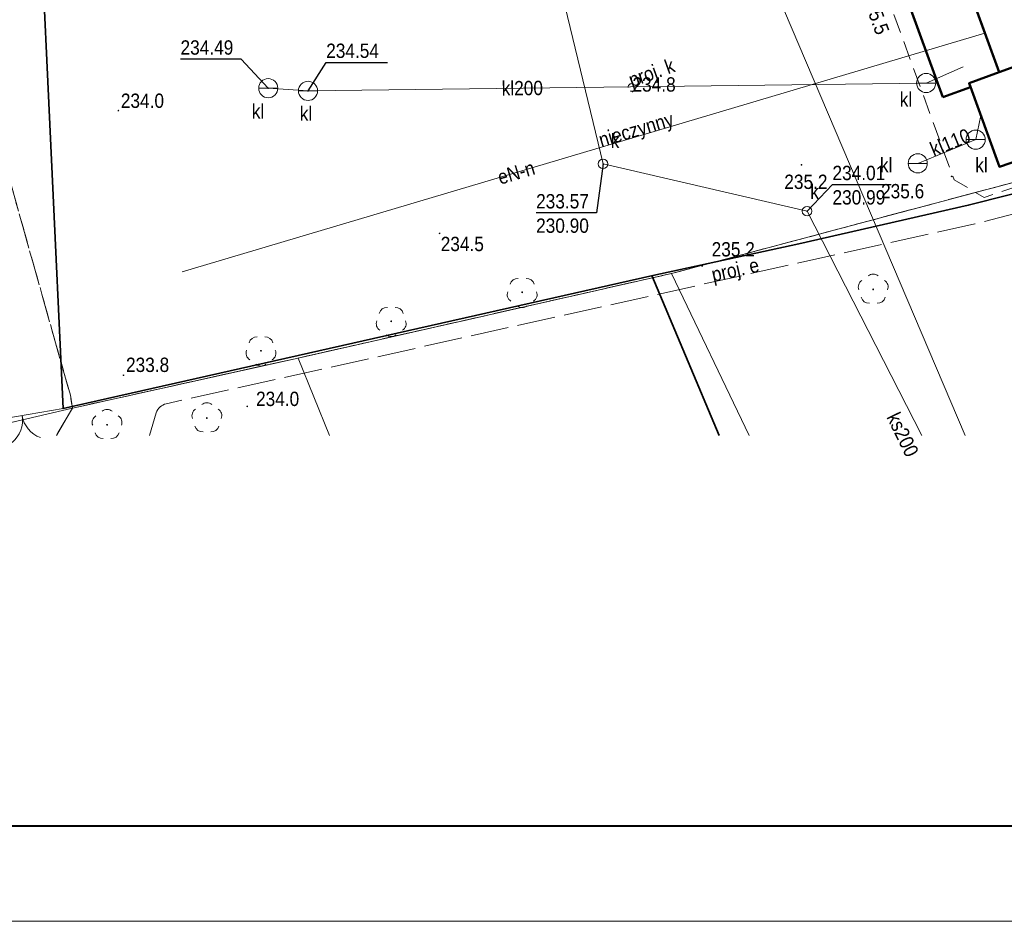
# Model space of a CAD drawing. Header units: metres. Extents: x 7529094 to 7529306, y 5515664 to 5515813.
# Tile 3 of 8: x 7529146 to 7529197, y 5515664 to 5515712. Entities that reach past the tile are written whole.
import ezdxf
from ezdxf.enums import TextEntityAlignment as Align

# ---------------------------------------------------------------- set-up
doc = ezdxf.new("R2010")
doc.units = ezdxf.units.M
doc.header["$MEASUREMENT"] = 0
for name, pattern in [('1.5_0.5', [2, 1.5, -0.5]), ('218-500', [1, 0.5, -0.5]), ('219-500', [0]), ('ktok02-500', [0]), ('mz1.0_0.5', [1.5, 1, -0.5]), ('mz2.0_0.5', [2.5, 2, -0.5])]:
    doc.linetypes.add(name, pattern=pattern)
doc.layers.get('0').update_dxf_attribs({"color": 250, "linetype": 'CONTINUOUS', "lineweight": 5})
for name, color, linetype in [('217-Granica konturu klasyfikcyjnego', 7, 'CONTINUOUS'), ('218-Granica użytku', 7, 'CONTINUOUS'), ('219-Linia granicy', 7, 'CONTINUOUS'), ('312-Budynek (powierzchnia)', 7, 'CONTINUOUS'), ('brama (linia)', 7, 'CONTINUOUS'), ('brama (linia) - symbol', 7, 'CONTINUOUS'), ('chodnik (powierzchnia)', 7, 'CONTINUOUS'), ('drzewo liściaste (punkt)', 7, 'CONTINUOUS'), ('ogrodzenie trwałe (linia)', 7, 'CONTINUOUS'), ('osadnik kanalizacji lokalnej (dół Chambeau) (punkt)', 7, 'CONTINUOUS'), ('osadnik kanalizacji lokalnej (dół Chambeau) (punkt)-Atr17', 7, 'CONTINUOUS'), ('przewód elektroenergetyczny (linia)', 7, 'CONTINUOUS'), ('przewód elektroenergetyczny (linia)-Atr1', 7, 'CONTINUOUS'), ('przewód elektroenergetyczny (linia)-Atr6', 7, 'CONTINUOUS'), ('przewód elektroenergetyczny - projektowany lub w budowie (linia) - ob. projektowany', 7, 'CONTINUOUS'), ('przewód elektroenergetyczny - projektowany lub w budowie (linia) - ob. projektowany-Atr1', 7, 'CONTINUOUS'), ('przewód gazowy (linia)', 7, 'CONTINUOUS'), ('przewód kanalizacyjny (linia)', 7, 'CONTINUOUS'), ('przewód kanalizacyjny (linia)-Atr1', 7, 'CONTINUOUS'), ('punkt o określonej wysokości (sieć kanalizacyjna)', 7, 'CONTINUOUS'), ('punkt o określonej wysokości (sieć kanalizacyjna)-Atr2', 7, 'CONTINUOUS'), ('punkt o określonej wysokości (sieć kanalizacyjna)-Atr3', 7, 'CONTINUOUS'), ('punkt wysokościowy naturalny', 7, 'CONTINUOUS'), ('punkt wysokościowy naturalny-Atr2', 7, 'CONTINUOUS'), ('studzienka okrągła - przewód kanalizacyjny (punkt)', 7, 'CONTINUOUS'), ('studzienka okrągła - przewód kanalizacyjny (punkt)-Atr17', 7, 'CONTINUOUS'), ('urządzenie techniczne projektowane lub w budowie (sieć kanalizacyjna) - punkt - ob. projektowany', 7, 'CONTINUOUS'), ('urządzenie techniczne projektowane lub w budowie (sieć kanalizacyjna) - punkt - ob. projektowany-Atr17', 7, 'CONTINUOUS')]:
    doc.layers.add(name, color=color, linetype=linetype)
doc.styles.get("Standard").update_dxf_attribs({"font": 'Working1250', "width": 0.75})
doc.linetypes.add('902-500', pattern='A,3.75,0,[1,ksztalty.shx,S=0.5,R=0,X=0,Y=0],3.75', length=7.5)

# ---------------------------------------------------------------- blocks, each defined once
blk = doc.blocks.new('US07')
at = {"color": 0, "linetype": 'Continuous', "lineweight": 13}
for q in [(-0.5, 0), (0.5, 0)]:
    blk.add_line((0, 0), q, dxfattribs=at)
blk.add_circle((0, 0), 0.5, dxfattribs=at)
blk = doc.blocks.new('OP021')
at = {"linetype": 'Continuous', "lineweight": 13}
h = blk.add_hatch(color=0, dxfattribs=at)
edge = h.paths.add_edge_path()
edge.add_arc((0, 0), 0.05, 0, 360)
at = {"color": 0, "linetype": 'Continuous', "lineweight": 13}
for centre, start, end in [((0, 0.4), 49.272, 130.728), ((-0.38, 0.124), 121.308, 202.548), ((0.38, 0.124), 337.452, 58.692), ((-0.235, -0.324), 193.221, 274.871), ((0.235, -0.324), 265.129, 346.779)]:
    blk.add_arc(centre, 0.4, start, end, dxfattribs=at)
blk = doc.blocks.new('PW01')
at = {"linetype": 'Continuous', "lineweight": 13}
h = blk.add_hatch(color=0, dxfattribs=at)
edge = h.paths.add_edge_path()
edge.add_arc((0, 0), 0.045, 0, 360)
blk = doc.blocks.new('OK02')
at = {"color": 0, "linetype": 'Continuous', "lineweight": 0}
for centre, start, end in [((-1.5, 0), 0, 60), ((1.5, 0), 120, 180)]:
    blk.add_arc(centre, 1.5, start, end, dxfattribs=at)
blk = doc.blocks.new('US15')
at = {"color": 0, "linetype": 'Continuous', "lineweight": 13}
blk.add_circle((0, 0), 0.25, dxfattribs=at)
blk = doc.blocks.new('US01P')
at = {"color": 0, "linetype": 'Continuous', "lineweight": 13}
for points in [[(0.082, 0.181), (0.072, 0.186), (0.034, 0.197), (-0.006, 0.2), (-0.046, 0.194), (-0.084, 0.182), (-0.118, 0.161), (-0.148, 0.135), (-0.172, 0.103), (-0.189, 0.066), (-0.198, 0.028), (-0.2, -0.001)], [(-0.082, -0.182), (-0.061, -0.191), (-0.022, -0.199), (0.018, -0.199), (0.057, -0.192), (0.094, -0.177), (0.127, -0.155), (0.155, -0.126), (0.177, -0.093), (0.192, -0.056), (0.199, -0.016), (0.2, 0)]]:
    blk.add_lwpolyline(points, dxfattribs=at)
blk = doc.blocks.new('*U29')
blk.add_lwpolyline([(-42, 0), (0, 0), (0, 29.7), (-42, 29.7)], close=True)
at = {"lineweight": 40}
blk.add_lwpolyline([(-39, 1), (-1, 1), (-1, 28.7), (-39, 28.7)], close=True, dxfattribs=at)

msp = doc.modelspace()

# ---------------------------------------------------------------- linework, layer by layer
at = {"layer": '217-Granica konturu klasyfikcyjnego', "color": 7, "linetype": '1.5_0.5', "lineweight": 18, "flags": 128}
for points in [[(7529148.15, 5515692), (7529143.04, 5515710.15)], [(7529211.46, 5515706.86), (7529179.59, 5515698.37)], [(7529179.59, 5515698.37), (7529160.06, 5515693.95)], [(7529160.06, 5515693.95), (7529148.26, 5515691.33)], [(7529148.26, 5515691.33), (7529148.15, 5515692)]]:
    msp.add_lwpolyline(points, dxfattribs=at)
at = {"layer": '217-Granica konturu klasyfikcyjnego', "color": 7, "linetype": '1.5_0.5', "lineweight": 18}
for points in [[(7529148.26, 5515691.33), (7529147.419, 5515689.893)], [(7529147.419, 5515689.893), (7529148.26, 5515691.33)]]:
    msp.add_lwpolyline(points, dxfattribs=at)
at = {"layer": '218-Granica użytku', "color": 7, "linetype": '218-500', "lineweight": 18, "flags": 128}
for points in [[(7529143.04, 5515710.15), (7529148.15, 5515692)], [(7529148.15, 5515692), (7529143.04, 5515710.15)], [(7529211.46, 5515706.86), (7529179.59, 5515698.37)], [(7529179.59, 5515698.37), (7529211.46, 5515706.86)], [(7529179.59, 5515698.37), (7529160.06, 5515693.95)], [(7529160.06, 5515693.95), (7529179.59, 5515698.37)], [(7529160.06, 5515693.95), (7529148.26, 5515691.33)], [(7529148.26, 5515691.33), (7529160.06, 5515693.95)], [(7529148.15, 5515692), (7529148.26, 5515691.33)], [(7529148.26, 5515691.33), (7529148.15, 5515692)]]:
    msp.add_lwpolyline(points, dxfattribs=at)
at = {"layer": '218-Granica użytku', "color": 7, "linetype": '218-500', "lineweight": 18}
for points in [[(7529148.26, 5515691.33), (7529147.419, 5515689.893)], [(7529147.419, 5515689.893), (7529148.26, 5515691.33)]]:
    msp.add_lwpolyline(points, dxfattribs=at)
at = {"layer": '219-Linia granicy', "color": 7, "linetype": '219-500', "lineweight": 18, "flags": 128}
for points in [[(7529211.46, 5515706.86), (7529179.59, 5515698.37)], [(7529179.59, 5515698.37), (7529160.06, 5515693.95)], [(7529160.06, 5515693.95), (7529148.26, 5515691.33)]]:
    msp.add_lwpolyline(points, dxfattribs=at)
at = {"layer": '219-Linia granicy', "color": 7, "linetype": '219-500', "lineweight": 18}
for points in [[(7529179.59, 5515698.37), (7529183.654, 5515689.893)], [(7529160.06, 5515693.95), (7529161.706, 5515689.893)], [(7529142.123, 5515689.893), (7529148.26, 5515691.33)]]:
    msp.add_lwpolyline(points, dxfattribs=at)
at = {"layer": '312-Budynek (powierzchnia)', "color": 3, "linetype": 'Continuous', "lineweight": 50}
msp.add_line((7529195.234, 5515708.116), (7529193.786, 5515707.593), dxfattribs=at)
for points in [[(7529190.7, 5515720.577), (7529190.79, 5515720.33), (7529192.35, 5515720.9), (7529196.73, 5515708.89), (7529195.159, 5515708.322), (7529195.234, 5515708.116)], [(7529190.7, 5515720.577), (7529189.237, 5515720.069), (7529193.786, 5515707.593)]]:
    msp.add_lwpolyline(points, dxfattribs=at)
at = {"layer": '312-Budynek (powierzchnia)', "color": 6, "linetype": 'Continuous', "lineweight": 50, "flags": 128}
for points in [[(7529196.73, 5515708.89), (7529192.92, 5515719.34)], [(7529195.16, 5515708.32), (7529196.74, 5515703.95), (7529210.57, 5515708.69), (7529208.96, 5515713.36)], [(7529196.73, 5515708.89), (7529208.96, 5515713.36)], [(7529195.16, 5515708.32), (7529196.73, 5515708.89)]]:
    msp.add_lwpolyline(points, dxfattribs=at)
at = {"layer": 'brama (linia)', "color": 7, "linetype": 'ktok02-500', "lineweight": 18, "flags": 128}
msp.add_lwpolyline([(7529147.77, 5515691.31), (7529143.48, 5515690.58)], dxfattribs=at)
at = {"layer": 'chodnik (powierzchnia)', "color": 7, "linetype": 'mz1.0_0.5', "lineweight": 18, "flags": 128}
msp.add_lwpolyline([(7529179.58, 5515736.87), (7529183.24, 5515726.22), (7529185.7, 5515727.07), (7529194.37, 5515703.27), (7529195.95, 5515702.34), (7529212.09, 5515707.87), (7529211.76, 5515708.78), (7529215.25, 5515710.28), (7529219.09, 5515711.44), (7529219.26, 5515711.7), (7529217.97, 5515716.78), (7529217.13, 5515716.68), (7529208.35, 5515752.07), (7529182.62, 5515743.4), (7529184.26, 5515738.49)], close=True, dxfattribs=at)
at = {"layer": 'ogrodzenie trwałe (linia)', "color": 7, "linetype": '902-500', "lineweight": 35, "flags": 128}
msp.add_lwpolyline([(7529219.26, 5515711.7), (7529220.21, 5515708.27), (7529195.11, 5515701.94), (7529186.25, 5515699.92), (7529178.62, 5515698.27), (7529147.77, 5515691.31), (7529146.56, 5515717.34)], dxfattribs=at)
at = {"layer": 'ogrodzenie trwałe (linia)', "color": 7, "linetype": '902-500', "lineweight": 35}
msp.add_lwpolyline([(7529182.084, 5515689.893), (7529178.57, 5515698.26)], dxfattribs=at)
at = {"layer": 'przewód elektroenergetyczny (linia)', "color": 7, "linetype": 'Continuous', "lineweight": 18, "flags": 128}
msp.add_lwpolyline([(7529154, 5515698.46), (7529195.98, 5515710.94)], dxfattribs=at)
at = {"layer": 'przewód elektroenergetyczny - projektowany lub w budowie (linia) - ob. projektowany', "color": 7, "linetype": 'mz2.0_0.5', "lineweight": 18}
msp.add_lwpolyline([(7529207.59, 5515704.06), (7529195.46, 5515700.97), (7529153.16, 5515691.56), (7529153.07, 5515691.53), (7529152.99, 5515691.49), (7529152.91, 5515691.45), (7529152.84, 5515691.39), (7529152.77, 5515691.32), (7529152.72, 5515691.25), (7529152.67, 5515691.17), (7529152.64, 5515691.08), (7529152.283, 5515689.893)], dxfattribs=at)
at = {"layer": 'przewód gazowy (linia)', "color": 7, "linetype": 'Continuous', "lineweight": 18}
msp.add_lwpolyline([(7529194.952, 5515689.893), (7529185.5, 5515712.08), (7529173.39, 5515743.35)], dxfattribs=at)
at = {"layer": 'przewód kanalizacyjny (linia)', "color": 7, "linetype": 'Continuous', "lineweight": 18}
msp.add_lwpolyline([(7529192.685, 5515689.893), (7529186.68, 5515701.63), (7529176.01, 5515704.1), (7529165.13, 5515749.05)], dxfattribs=at)
at = {"layer": 'przewód kanalizacyjny (linia)', "color": 7, "linetype": 'Continuous', "lineweight": 18, "flags": 128}
for points in [[(7529194.84, 5515709.18), (7529192.91, 5515708.33), (7529160.58, 5515707.92), (7529158.5, 5515708.06)], [(7529192.47, 5515704.13), (7529195.5, 5515705.37), (7529195.77, 5515706.63)]]:
    msp.add_lwpolyline(points, dxfattribs=at)
at = {"layer": 'punkt o określonej wysokości (sieć kanalizacyjna)-Atr2', "color": 7, "flags": 128}
for points in [[(7529158.5, 5515708.06), (7529157.09, 5515709.58), (7529153.912, 5515709.58)], [(7529160.58, 5515707.92), (7529161.53, 5515709.41), (7529164.74, 5515709.41)], [(7529176.01, 5515704.1), (7529175.66, 5515701.54), (7529172.509, 5515701.54)], [(7529186.68, 5515701.63), (7529188.01, 5515703.02), (7529191.087, 5515703.02)]]:
    msp.add_lwpolyline(points, dxfattribs=at)

# ---------------------------------------------------------------- block references
at = {"color": 0, "xscale": 5, "yscale": 5, "zscale": 5}
msp.add_blockref('*U29', (7529306.149, 5515664.496), dxfattribs=at)
at = {"layer": 'brama (linia) - symbol', "color": 7, "linetype": 'Continuous', "lineweight": 18, "rotation": 189.657}
msp.add_blockref('OK02', (7529145.625, 5515690.945), dxfattribs=at)
at = {"layer": 'drzewo liściaste (punkt)', "color": 7, "linetype": 'Continuous', "lineweight": 13, "rotation": 180}
for p in [(7529171.78, 5515697.39), (7529164.93, 5515695.87), (7529158.12, 5515694.33)]:
    msp.add_blockref('OP021', p, dxfattribs=at)
at = {"layer": 'drzewo liściaste (punkt)', "color": 7, "linetype": 'Continuous', "lineweight": 13}
for p in [(7529190.14, 5515697.54), (7529155.29, 5515690.81), (7529150.07, 5515690.46)]:
    msp.add_blockref('OP021', p, dxfattribs=at)
at = {"layer": 'osadnik kanalizacji lokalnej (dół Chambeau) (punkt)', "color": 7, "linetype": 'Continuous', "lineweight": 18, "rotation": 180}
for p in [(7529158.5, 5515708.06), (7529192.91, 5515708.33), (7529160.58, 5515707.92), (7529195.5, 5515705.37), (7529192.47, 5515704.13)]:
    msp.add_blockref('US07', p, dxfattribs=at)
at = {"layer": 'punkt o określonej wysokości (sieć kanalizacyjna)', "color": 7, "linetype": 'Continuous', "lineweight": 13}
for p in [(7529158.5, 5515708.06), (7529160.58, 5515707.92), (7529176.01, 5515704.1), (7529186.68, 5515701.63)]:
    msp.add_blockref('PW01', p, dxfattribs=at)
at = {"layer": 'punkt wysokościowy naturalny', "color": 7, "linetype": 'Continuous', "lineweight": 13}
for p in [(7529177.55, 5515707.88), (7529181.19, 5515698.76), (7529157.4, 5515691.42)]:
    msp.add_blockref('PW01', p, dxfattribs=at)
at = {"layer": 'punkt wysokościowy naturalny', "color": 7, "linetype": 'Continuous', "lineweight": 13, "rotation": 180}
for p in [(7529150.66, 5515706.89), (7529186.39, 5515704.05), (7529194.24, 5515703.45), (7529167.46, 5515700.47), (7529150.93, 5515693.05)]:
    msp.add_blockref('PW01', p, dxfattribs=at)
at = {"layer": 'studzienka okrągła - przewód kanalizacyjny (punkt)', "color": 7, "linetype": 'Continuous', "lineweight": 18}
for p in [(7529176.01, 5515704.1), (7529186.68, 5515701.63)]:
    msp.add_blockref('US15', p, dxfattribs=at)
at = {"layer": 'urządzenie techniczne projektowane lub w budowie (sieć kanalizacyjna) - punkt - ob. projektowany', "color": 7, "linetype": 'Continuous', "lineweight": 18}
msp.add_blockref('US01P', (7529177.52, 5515708.1), dxfattribs=at)

# ---------------------------------------------------------------- texts
at = {"layer": 'osadnik kanalizacji lokalnej (dół Chambeau) (punkt)-Atr17', "color": 7, "width": 0.9}
msp.add_text('kl', height=0.75, dxfattribs=at).set_placement((7529192.18, 5515707.85), align=Align.TOP_RIGHT)
for p in [(7529157.64, 5515706.85), (7529160.15, 5515706.73), (7529190.49, 5515704.04), (7529195.48, 5515704.04)]:
    msp.add_text('kl', height=0.75, dxfattribs=at).set_placement(p, align=Align.MIDDLE_LEFT)
at = {"layer": 'przewód elektroenergetyczny (linia)-Atr1', "color": 7, "width": 0.9}
msp.add_text('eN-n', height=0.75, rotation=16.55, dxfattribs=at).set_placement((7529170.53, 5515703.37), align=Align.MIDDLE_LEFT)
at = {"layer": 'przewód elektroenergetyczny (linia)-Atr6', "color": 7, "width": 0.9}
msp.add_text('nieczynny', height=0.75, rotation=16.55, dxfattribs=at).set_placement((7529175.92, 5515704.97))
at = {"layer": 'przewód elektroenergetyczny - projektowany lub w budowie (linia) - ob. projektowany-Atr1', "color": 7, "width": 0.9}
msp.add_text('proj. e', height=0.75, rotation=12.541, dxfattribs=at).set_placement((7529181.78, 5515697.93))
at = {"layer": 'przewód kanalizacyjny (linia)-Atr1', "color": 7, "width": 0.9}
for s, rotation, p in [('kl200', 0.727, (7529170.71, 5515708.05)), ('ks200', 295.986, (7529191.16, 5515691.03))]:
    msp.add_text(s, height=0.75, rotation=rotation, dxfattribs=at).set_placement(p, align=Align.MIDDLE_LEFT)
msp.add_text('kl110', height=0.75, rotation=22.256, dxfattribs=at).set_placement((7529193.31, 5515704.47))
at = {"layer": 'punkt o określonej wysokości (sieć kanalizacyjna)-Atr2', "color": 7, "width": 0.9}
for s, p in [('234.49', (7529153.912, 5515709.588)), ('234.54', (7529161.53, 5515709.418)), ('234.01', (7529188.01, 5515703.027)), ('233.57', (7529172.509, 5515701.548))]:
    msp.add_text(s, height=0.75, dxfattribs=at).set_placement(p, align=Align.BOTTOM_LEFT)
at = {"layer": 'punkt o określonej wysokości (sieć kanalizacyjna)-Atr3', "color": 7, "width": 0.9}
for s, p in [('230.99', (7529188.01, 5515701.752)), ('230.90', (7529172.509, 5515700.272))]:
    msp.add_text(s, height=0.75, dxfattribs=at).set_placement(p, align=Align.BOTTOM_LEFT)
at = {"layer": 'punkt wysokościowy naturalny-Atr2', "color": 7, "width": 0.9}
msp.add_text('235.5', height=0.75, rotation=290.016, dxfattribs=at).set_placement((7529189.53, 5515712.91))
for s, p in [('234.8', (7529177.55, 5515707.88)), ('234.0', (7529150.79, 5515707.03)), ('235.2', (7529185.49, 5515702.79)), ('235.6', (7529190.55, 5515702.3)), ('234.5', (7529167.52, 5515699.54)), ('235.2', (7529181.69, 5515699.26)), ('233.8', (7529151.06, 5515693.22)), ('234.0', (7529157.86, 5515691.44))]:
    msp.add_text(s, height=0.75, dxfattribs=at).set_placement(p)
at = {"layer": 'studzienka okrągła - przewód kanalizacyjny (punkt)-Atr17', "color": 7, "width": 0.9}
for p in [(7529176.41, 5515704.93), (7529186.85, 5515702.27)]:
    msp.add_text('k', height=0.75, dxfattribs=at).set_placement(p)
at = {"layer": 'urządzenie techniczne projektowane lub w budowie (sieć kanalizacyjna) - punkt - ob. projektowany-Atr17', "color": 7, "width": 0.9}
msp.add_text('proj. k', height=0.75, rotation=431390179.899, dxfattribs=at).set_placement((7529177.52, 5515708.1))

doc.saveas('drawing.dxf')
